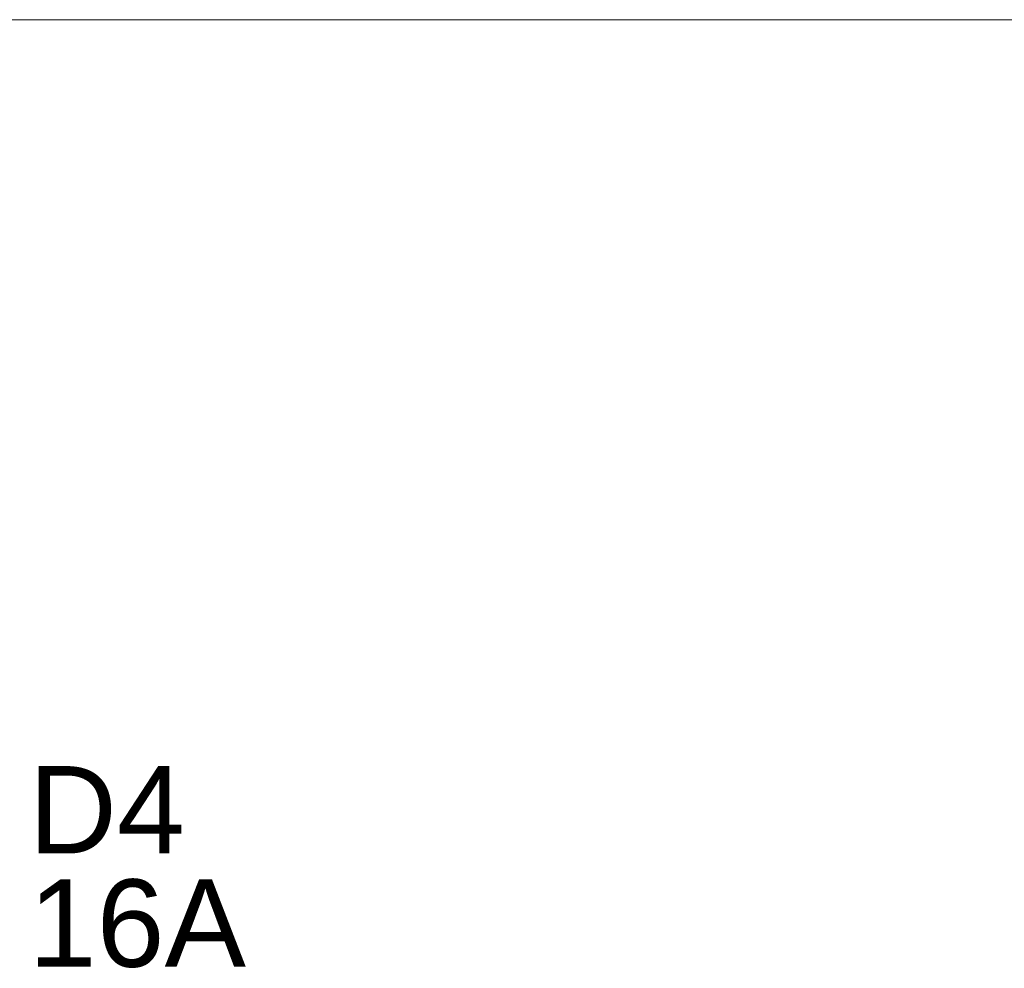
# Model space of a CAD drawing. Header units: metres. Extents: x 0.7 to 24.4, y 0.6 to 5.8.
# Tile 69 of 256: x 7.131 to 7.726, y 2.989 to 3.562. Entities that reach past the tile are written whole.
import ezdxf

# ---------------------------------------------------------------- set-up
doc = ezdxf.new("R2010")
doc.units = ezdxf.units.M
doc.layers.add('FIACAO', color=1, linetype='Continuous', lineweight=18, true_color=0xff0000)
doc.layers.add('Quadro elétrico CINE REX_dwg', color=7, linetype='Continuous', lineweight=18, true_color=0x767676)
doc.styles.add('Arial', font='arial.ttf', dxfattribs={"height": 0.052737})

# ---------------------------------------------------------------- blocks, each defined once
blk = doc.blocks.new('Quadro elétrico CINE REX_dwg-1095559-QUADRO ELÉTRICO')
at = {"layer": 'FIACAO', "flags": 128}
blk.add_lwpolyline([(23.99735, 3.56186), (23.99735, 3.11061), (23.99735, 3.56186), (3.6459, 3.56186), (3.6459, 3.19677)], dxfattribs=at)
at = {"lineweight": 18, "char_height": 0.052737, "attachment_point": 1, "line_spacing_factor": 0.941778, "style": 'Arial'}
for s, insert, width in [('D4', (7.13693, 3.11135), 0.1123453), ('16A', (7.13693, 3.04292), 0.156896)]:
    blk.add_mtext(s, dxfattribs=dict(at, insert=insert, width=width))

msp = doc.modelspace()

# ---------------------------------------------------------------- block references
at = {"layer": 'Quadro elétrico CINE REX_dwg', "color": 7}
msp.add_blockref('Quadro elétrico CINE REX_dwg-1095559-QUADRO ELÉTRICO', (0, 0), dxfattribs=at)

doc.saveas('drawing.dxf')
